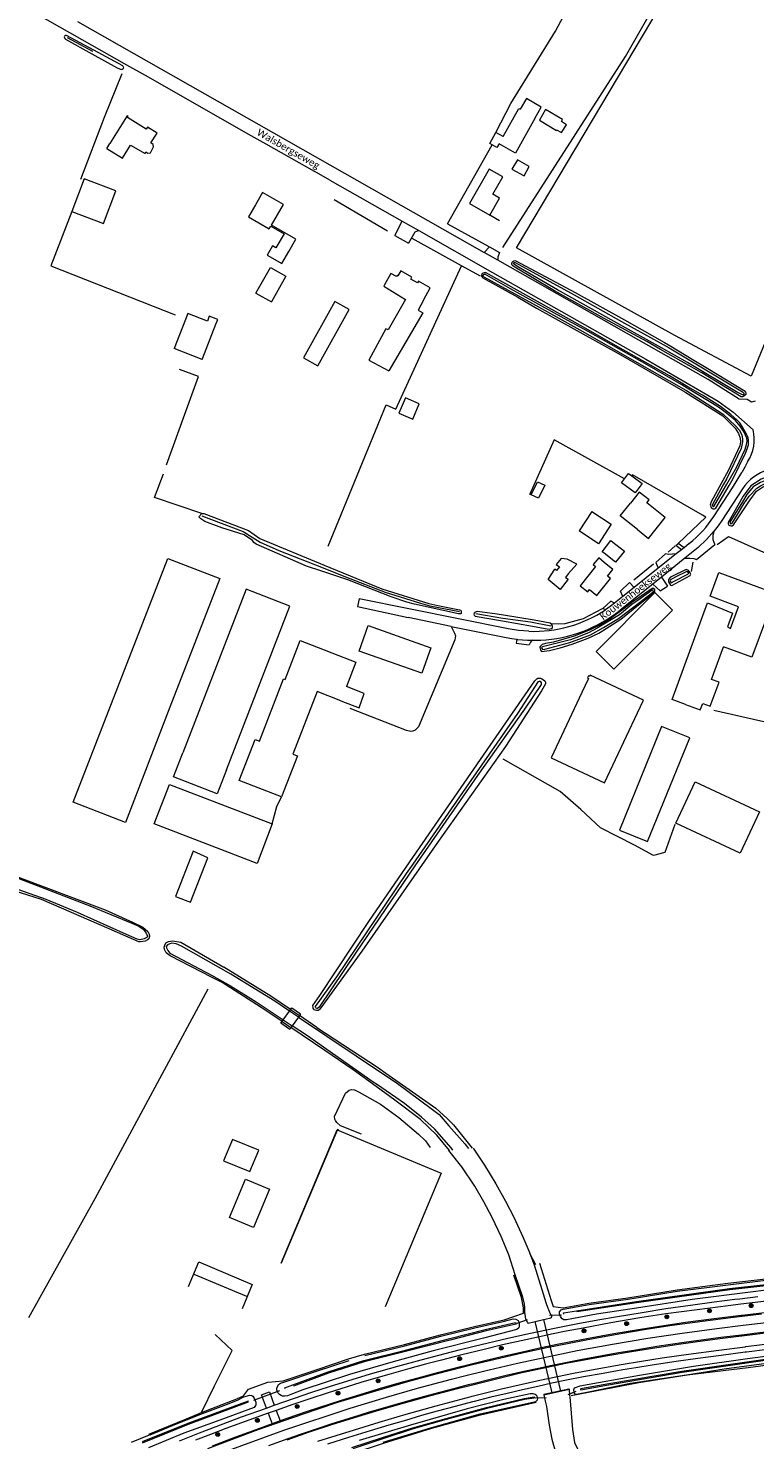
# Model space of a CAD drawing. Extents: x 177628 to 188968, y 384226 to 390673.
# Tile 254 of 256: x 183263 to 183520, y 386981 to 387482. Entities that reach past the tile are written whole.
import ezdxf

# ---------------------------------------------------------------- set-up
doc = ezdxf.new("R2010")
doc.units = 0
for name, color, linetype, lineweight in [('2901', 253, 'Continuous', 13), ('B-AF-HAAG-GD', 253, 'HAAG', 13), ('B-AF-MUUR-GD', 14, 'Continuous', 13), ('B-AF-RAST-GD', 253, 'HEKWERK', 13), ('B-BP-BOOM-GD', 253, 'Continuous', 13), ('B-GB-BOUW-GD', 14, 'Continuous', 13), ('B-GB-NOKL-GD', 14, 'Continuous', 13), ('B-MK-STRP-GD', 253, 'Continuous', 13), ('B-TR-SLOO-GD', 253, 'Continuous', 13), ('B-VH-FPAD-GD', 8, 'Continuous', 13), ('B-VH-HFDR-GD', 8, 'Continuous', 13), ('B-VH-OVRG-GD', 8, 'Continuous', 13), ('B-WT-DUIKER-GD', 253, 'Continuous', 13), ('B-WT-HDUIK-GD', 253, 'Continuous', 13), ('B01_D', 14, 'Continuous', 9), ('B01_F', 14, 'Continuous', 9), ('B01_T', 14, 'Continuous', 9), ('B02_F', 14, 'Continuous', 9), ('B02_T', 14, 'Continuous', 9), ('B03_F', 14, 'Continuous', 9), ('B04_F', 14, 'Continuous', 9), ('B11_F', 14, 'Continuous', 9), ('B11_S', 14, 'Continuous', 9), ('B14_F', 14, 'Continuous', 9), ('T01_F', 253, 'Continuous', 9), ('T02_F', 253, 'RASTER', 9), ('T03_F', 253, 'Continuous', 9), ('T04_F', 253, 'HAAG', 9), ('T04_T', 253, 'HAAG', 9), ('T05_F', 253, 'Continuous', 9), ('T07_F', 253, 'Continuous', 9), ('T09_F', 253, 'Continuous', 9), ('T09_T', 253, 'Continuous', 9), ('T10_F', 253, 'Continuous', 9), ('T22_D', 253, 'Continuous', 9), ('T22_F', 253, 'Continuous', 9), ('V00_F', 8, 'Continuous', 9), ('V00_T', 8, 'Continuous', 9), ('W01_F', 253, 'Continuous', 9), ('Z06', 7, 'Continuous', 9)]:
    doc.layers.add(name, color=color, linetype=linetype, lineweight=lineweight)
doc.styles.add('Legend', font='calibri.ttf')
doc.linetypes.add('HAAG', pattern='A,4,-1,[5,TOPOCAD.SHX,S=0.35,R=0,X=-0.35,Y=-0.35],-1', length=6)
doc.linetypes.add('HEKWERK', pattern='A,7,-1.5,[1,ProvNB.shx,S=0.75,R=0,X=0,Y=0],-1.5', length=10)
doc.linetypes.add('RASTER', pattern='A,4,-1,[4,TOPOCAD.SHX,S=0.5,R=0,X=-0.5,Y=0],-1', length=6)

# ---------------------------------------------------------------- blocks, each defined once
blk = doc.blocks.new('2901_2901', base_point=(177628.113717, 385871.174588))
at = {"layer": '2901'}
for radius in [0.675, 0.45, 0.225]:
    blk.add_circle((177628.113717, 385871.174588), radius, dxfattribs=at)

msp = doc.modelspace()

# ---------------------------------------------------------------- linework, layer by layer
at = {"layer": 'B-AF-HAAG-GD', "flags": 128}
msp.add_lwpolyline([(183328.513, 387000.284), (183334.825, 387012.869)], dxfattribs=at)
at = {"layer": 'B-AF-MUUR-GD', "flags": 128}
for points in [[(183439.748, 387022.401), (183439.725, 387022.498), (183447.756, 387024.362), (183447.778, 387024.265)], [(183447.778, 387024.265), (183439.748, 387022.401)], [(183445.251, 386997.342), (183445.292, 386997.147), (183454.252, 386999.061), (183454.211, 386999.257)], [(183445.251, 386997.342), (183454.211, 386999.257)]]:
    msp.add_lwpolyline(points, dxfattribs=at)
at = {"layer": 'B-AF-RAST-GD', "flags": 128}
for points in [[(183443.768, 387043.767), (183447.868, 387030.535), (183448.626, 387028.471), (183452.117, 387027.99), (183461.297, 387029.602), (183475.123, 387031.502), (183492.541, 387034.376), (183510.54, 387036.652), (183523.944, 387038.234), (183527.571, 387038.662), (183544.416, 387040.571), (183562.846, 387043.032), (183577.756, 387044.752), (183590.278, 387046.252), (183603.011, 387047.795), (183612.343, 387049.068), (183624.981, 387050.77), (183638.185, 387052.713), (183659.897, 387055.89)], [(183323.953, 386990.774), (183336.522, 386995.704), (183338.787, 386996.789), (183340.625, 386999.064), (183347.427, 387001.536), (183352.912, 387002.089), (183364.943, 387006.087), (183376.099, 387009.801), (183381.731, 387011.467), (183395.937, 387014.963), (183408.657, 387018.421), (183420.779, 387021.318), (183431.202, 387023.704), (183438.102, 387026.022), (183438.031, 387027.974), (183437.331, 387031.575), (183434.69, 387039.533)], [(183695.233, 387026.323), (183655.681, 387021.928), (183627.779, 387018.891), (183603.295, 387016.604), (183545.734, 387010.403), (183517.687, 387006.7), (183496.152, 387004.048), (183478.946, 387001.344), (183455.023, 386996.684)], [(183334.825, 387012.869), (183328.76, 387018.459)], [(183305.279, 386983.116), (183318.583, 386988.61), (183323.953, 386990.774), (183328.513, 387000.284)], [(183374.687, 386975.337), (183376.63, 386976.051), (183388.463, 386979.977), (183405.625, 386985.267), (183422.795, 386990.032), (183442.527, 386994.471)]]:
    msp.add_lwpolyline(points, dxfattribs=at)
at = {"layer": 'B-GB-BOUW-GD', "flags": 128}
for points in [[(183352.189, 387043.796), (183372.04, 387091.086), (183408.937, 387075.675), (183389.067, 387028.34)], [(183319.351, 387035.483), (183322.963, 387044.249), (183341.961, 387036.275), (183338.332, 387027.553)]]:
    msp.add_lwpolyline(points, dxfattribs=at)
at = {"layer": 'B-GB-NOKL-GD', "flags": 128}
msp.add_lwpolyline([(183340.043, 387031.978), (183321.348, 387039.794)], dxfattribs=at)
at = {"layer": 'B-MK-STRP-GD', "flags": 128}
for points in [[(183330.799, 386976.382), (183353.08, 386984.592), (183376.646, 386992.388), (183389.509, 386996.301), (183400.475, 386999.396), (183412.536, 387002.602), (183417.655, 387003.891), (183423.935, 387005.472), (183436.01, 387008.319), (183457.162, 387012.758), (183469.674, 387015.052), (183482.115, 387017.151), (183494.298, 387018.992), (183506.633, 387020.643), (183515.995, 387021.803), (183518.125, 387022.067), (183540.111, 387024.62), (183553.545, 387026.142), (183566.451, 387027.596), (183590.557, 387030.322)], [(183326.199, 386978.055), (183335.9, 386981.77), (183344.008, 386984.75), (183350.564, 386987.096), (183356.307, 386989.101), (183364.988, 386992.049), (183372.287, 386994.458), (183379.028, 386996.533), (183385.795, 386998.56), (183397.098, 387001.783), (183407.573, 387004.617), (183416.865, 387007), (183419.583, 387007.697), (183428.028, 387009.774), (183437.649, 387012.025), (183446.393, 387013.895), (183454.829, 387015.587), (183463.365, 387017.193), (183472.62, 387018.851), (183481.601, 387020.353), (183490.831, 387021.755), (183501.579, 387023.261), (183512.476, 387024.622), (183515.599, 387024.998), (183522.506, 387025.832)], [(183533.957, 387020.462), (183519.826, 387018.847), (183516.413, 387018.426), (183508.03, 387017.391), (183495.017, 387015.634), (183485.33, 387014.196), (183477.885, 387012.974), (183471.799, 387011.948), (183465.971, 387010.937), (183458.927, 387009.621), (183452.352, 387008.36), (183447.717, 387007.417), (183443.426, 387006.488), (183438.253, 387005.349), (183432, 387003.907), (183426.774, 387002.64), (183420.254, 387001.029), (183418.496, 387000.581), (183413.273, 386999.251), (183406.072, 386997.341), (183398.63, 386995.326), (183391.677, 386993.325), (183383.067, 386990.777), (183377.434, 386989.045), (183370.132, 386986.75), (183364.561, 386984.957), (183358.924, 386983.035), (183354.606, 386981.54), (183347.699, 386979.062)]]:
    msp.add_lwpolyline(points, dxfattribs=at)
at = {"layer": 'B-TR-SLOO-GD', "flags": 128}
for points in [[(183420.207, 387084.563), (183424.279, 387078.572), (183428.234, 387071.97), (183431.737, 387065.802), (183434.68, 387060.077), (183437.91, 387053.13), (183439.935, 387048.197), (183441.858, 387043.175), (183444.573, 387034.396), (183445.991, 387029.846), (183446.749, 387027.781)], [(183438.668, 387025.641), (183438.601, 387026.041), (183438.531, 387027.992), (183438.494, 387029.288), (183437.806, 387031.732), (183435.164, 387039.69), (183432.919, 387046.785), (183430.166, 387053.269), (183427.018, 387059.955), (183424.075, 387065.557), (183420.893, 387071.124), (183416.203, 387077.9), (183411.672, 387083.751)], [(183452.405, 387025.675), (183452.268, 387026.147), (183456.838, 387026.907), (183478.153, 387030.207), (183511.17, 387034.746), (183524.025, 387036.207), (183540.323, 387038.059), (183566.081, 387040.969), (183605.017, 387045.743), (183604.961, 387045.332), (183566.097, 387040.582), (183540.298, 387037.675), (183524.041, 387035.793), (183511.179, 387034.304), (183478.134, 387029.705), (183456.946, 387026.542)], [(183524.102, 387034.258), (183518.565, 387033.54), (183497.827, 387030.842), (183478.102, 387027.775), (183463.945, 387025.643), (183453.298, 387023.681), (183452.438, 387023.689), (183452.115, 387023.815), (183451.671, 387024.18), (183451.244, 387024.833), (183450.894, 387025.831), (183450.864, 387026.498), (183451.466, 387027.243), (183452.203, 387027.498), (183461.374, 387029.108), (183475.198, 387031.008), (183492.613, 387033.881), (183510.601, 387036.156), (183523.964, 387037.733)], [(183712.871, 387029.847), (183683.649, 387026.854), (183666.375, 387025.22), (183632.605, 387021.764), (183605.704, 387019.275), (183530.364, 387010.514), (183494.179, 387005.342), (183468.317, 387000.971), (183458.351, 386999.165), (183458.448, 386998.89), (183468.23, 387000.655), (183494.276, 387005.075), (183530.259, 387010.317), (183542.309, 387011.603), (183605.641, 387019.046), (183632.716, 387021.4), (183666.327, 387024.83), (183683.683, 387026.405), (183710.828, 387029.375), (183723.187, 387030.589), (183747.668, 387032.975), (183747.668, 387033.251), (183723.049, 387031.004)], [(183381.862, 387010.984), (183396.062, 387014.479), (183408.78, 387017.937), (183420.893, 387020.831), (183431.321, 387023.218), (183434.433, 387024.026), (183435.429, 387023.881), (183436.157, 387023.466), (183436.523, 387022.684), (183436.571, 387021.33), (183436.377, 387020.904), (183435.681, 387020.291), (183423.91, 387017.223), (183406.073, 387012.733), (183391.93, 387008.829), (183376.38, 387004.278), (183359.886, 386998.823), (183355.629, 386997.203), (183354.379, 386996.781), (183353.46, 386996.594), (183352.703, 386996.669), (183352.247, 386996.805), (183351.65, 386997.19), (183351.176, 386997.666), (183350.858, 386998.139), (183350.614, 386998.849), (183350.613, 386999.495), (183351.286, 387000.719), (183351.984, 387001.209), (183353.078, 387001.618), (183365.1, 387005.613), (183376.249, 387009.324)], [(183439.725, 387022.498), (183439.472, 387022.836), (183438.944, 387023.981), (183438.668, 387025.641)], [(183446.749, 387027.781), (183446.946, 387027.306), (183447.306, 387026.432), (183447.829, 387025.469), (183447.962, 387025.077), (183447.967, 387024.798), (183447.756, 387024.362)], [(183353.589, 386999.258), (183353.516, 386999.607), (183356.282, 387000.632), (183368.838, 387005.247), (183381.45, 387009.242), (183396.27, 387012.908), (183411.996, 387017.017), (183424.542, 387020.285), (183435.268, 387022.702), (183435.51, 387022.18), (183424.807, 387019.755), (183412.129, 387016.531), (183396.27, 387012.467), (183381.654, 387008.808), (183368.916, 387004.79), (183356.516, 387000.205)], [(183581.505, 387017.832), (183573.859, 387016.78), (183554.212, 387014.61), (183533.795, 387011.994), (183517.436, 387009.868), (183498.376, 387007.126), (183479.174, 387003.974), (183458.016, 387000.158), (183456.049, 386999.41), (183455.792, 386998.818), (183455.874, 386998.046), (183456.102, 386997.674), (183456.45, 386997.409), (183456.929, 386997.373), (183461.083, 386998.212), (183476.003, 387001.237), (183495.85, 387004.223), (183509.207, 387006.252), (183524.23, 387008.287), (183545.058, 387010.851), (183567.542, 387013.351), (183580.772, 387014.744)], [(183454.252, 386999.061), (183454.441, 386996.866), (183454.478, 386996.423)], [(183303.009, 386980.036), (183319.314, 386986.678), (183340.609, 386994.582), (183340.468, 386994.879), (183319.14, 386986.944), (183302.921, 386980.403)], [(183341.028, 386997.002), (183341.813, 386996.883), (183342.203, 386996.597), (183342.751, 386995.727), (183343.218, 386994.432), (183343.242, 386994.05), (183343.152, 386993.451), (183343.058, 386993.271), (183342.624, 386992.656), (183330.477, 386988.151), (183317.74, 386983.471), (183305.176, 386978.337)], [(183305.763, 386982.923), (183315.126, 386986.749), (183324.251, 386990.453), (183332.776, 386993.701), (183336.721, 386995.245), (183339.003, 386996.338), (183341.028, 386997.002)], [(183377.281, 386978.47), (183388.142, 386981.955), (183398.915, 386985.34), (183410.651, 386988.734), (183424.96, 386992.616), (183438.313, 386995.833), (183441.812, 386996.387), (183441.889, 386995.874), (183438.458, 386995.387), (183425.038, 386992.238), (183410.64, 386988.367), (183398.973, 386985.069), (183388.218, 386981.532), (183377.544, 386977.98)], [(183388.375, 386980.264), (183405.537, 386985.553), (183422.729, 386990.324), (183442.461, 386994.764), (183443.053, 386995.325), (183443.153, 386995.743), (183443.045, 386996.283), (183442.792, 386996.712), (183442.189, 386997.21), (183441.479, 386997.439), (183440.488, 386997.498), (183431.085, 386995.428), (183418.12, 386992.163), (183397.998, 386986.352), (183379.83, 386980.876)], [(183445.292, 386997.147), (183445.684, 386995.425), (183445.812, 386994.865)], [(183445.812, 386994.865), (183446.252, 386992.93), (183447.167, 386986.315), (183448.115, 386981.375), (183450.013, 386974.576)], [(183454.478, 386996.423), (183455.474, 386984.804), (183456.154, 386980.181), (183458.051, 386976.308), (183461.206, 386972.225), (183465.329, 386967.673), (183471.888, 386962.997), (183475.583, 386959.613), (183477.686, 386957.673), (183479.422, 386955.064), (183480.399, 386952.351), (183481.534, 386948.195), (183481.339, 386946.999), (183481.096, 386946.289), (183480.014, 386944.341), (183475.509, 386937.592)], [(183305.763, 386982.923), (183305.398, 386982.773), (183299.009, 386980.153)]]:
    msp.add_lwpolyline(points, dxfattribs=at)
at = {"layer": 'B-VH-FPAD-GD', "flags": 128}
for points in [[(183316.116, 386980.793), (183319.052, 386981.962), (183323.298, 386983.652), (183331.626, 386986.845), (183338.149, 386989.258), (183346.942, 386992.388), (183349.741, 386993.393), (183356.915, 386995.882), (183363.109, 386998.017), (183369.374, 387000.035), (183375.81, 387002.035), (183383.872, 387004.483), (183393.486, 387007.219), (183401.783, 387009.542), (183410.337, 387011.807), (183415.326, 387013.053), (183420.632, 387014.378), (183432.579, 387017.184), (183440.597, 387018.974), (183449.033, 387020.776), (183457.292, 387022.425), (183464.449, 387023.716), (183471.428, 387024.919), (183479.451, 387026.222), (183488.549, 387027.688), (183498.115, 387029.029), (183505.701, 387030.02), (183513.055, 387030.965), (183514.833, 387031.179), (183521.175, 387031.941)], [(183524.2, 387030.326), (183515.078, 387029.202), (183510.61, 387028.652), (183499.628, 387027.267), (183488.514, 387025.833), (183479.312, 387024.359), (183469.05, 387022.596), (183459.285, 387020.78), (183453.175, 387019.642), (183448.609, 387018.709), (183443.708, 387017.65), (183438.946, 387016.628), (183433.934, 387015.496), (183430.646, 387014.783), (183424.106, 387013.213), (183416.228, 387011.302), (183415.8, 387011.191), (183409.018, 387009.427), (183403.375, 387007.94), (183397.773, 387006.4), (183390.325, 387004.266), (183385.698, 387002.979), (183380.463, 387001.417), (183375.561, 386999.942), (183368.791, 386997.789), (183362.309, 386995.716), (183356.372, 386993.641), (183350.397, 386991.567), (183347.588, 386990.59), (183338.183, 386987.169), (183332.605, 386985.158), (183327.194, 386983.057), (183321.795, 386980.965)], [(183365.157, 386980.647), (183378.141, 386984.722), (183386.932, 386987.396), (183396.505, 386990.266), (183407.106, 386993.229), (183419.531, 386996.512), (183419.885, 386996.605), (183430.32, 386999.208), (183443.917, 387002.34), (183455.771, 387004.768), (183462.235, 387005.975), (183472.667, 387007.846), (183479.96, 387009.052), (183487.25, 387010.214), (183496.607, 387011.567), (183507.301, 387012.976), (183516.655, 387014.165), (183516.937, 387014.199), (183528.497, 387015.599), (183537.657, 387016.638), (183545.279, 387017.476), (183565.316, 387019.777), (183581.335, 387021.562)], [(183524.54, 387013.111), (183517.18, 387012.238), (183516.613, 387012.171), (183508.11, 387011.09), (183499.835, 387009.997), (183492.246, 387008.926), (183483.654, 387007.632), (183477.953, 387006.723), (183473.279, 387005.94), (183466.353, 387004.692), (183459.41, 387003.44), (183453.379, 387002.265), (183448.135, 387001.169), (183443.206, 387000.09), (183437.713, 386998.874), (183432.267, 386997.613), (183426.536, 386996.209), (183420.613, 386994.715), (183420.026, 386994.563), (183413.884, 386992.978), (183407.467, 386991.243), (183401.957, 386989.712), (183396.241, 386988.038), (183390.36, 386986.313), (183383.731, 386984.351), (183376.044, 386981.912), (183368.604, 386979.563)]]:
    msp.add_lwpolyline(points, dxfattribs=at)
at = {"layer": 'B-VH-HFDR-GD', "flags": 128}
for points in [[(183526.479, 387026.542), (183515.568, 387025.247), (183515.251, 387025.209), (183505.686, 387024.075), (183495.506, 387022.721), (183483.176, 387020.879), (183470.154, 387018.682), (183461.082, 387017.051), (183451.207, 387015.178), (183443.763, 387013.607), (183437.678, 387012.28), (183430.798, 387010.672), (183423.875, 387009.042), (183416.789, 387007.296), (183416.227, 387007.158), (183407.977, 387005.018), (183400.682, 387003.049), (183393.944, 387001.169), (183386.891, 386999.167), (183380.104, 386997.126), (183373.5, 386995.108), (183369.386, 386993.789), (183361.063, 386991.055), (183354.546, 386988.816), (183351.881, 386987.87), (183348.947, 386986.829), (183342.278, 386984.359), (183336.049, 386982.09), (183327.723, 386978.918)], [(183354.31, 386981.152), (183361.935, 386983.792), (183370.514, 386986.63), (183379.392, 386989.405), (183387.218, 386991.781), (183395.861, 386994.279), (183405.208, 386996.856), (183414.722, 386999.381), (183418.558, 387000.337), (183425.686, 387002.113), (183437.085, 387004.846), (183446.506, 387006.919), (183453.142, 387008.277), (183460.913, 387009.795), (183468.02, 387011.049), (183476.394, 387012.493), (183485.333, 387013.929), (183493.852, 387015.221), (183502.408, 387016.384), (183509.548, 387017.292), (183516.448, 387018.144), (183517.369, 387018.258), (183524.87, 387019.147)]]:
    msp.add_lwpolyline(points, dxfattribs=at)
at = {"layer": 'B-VH-OVRG-GD', "flags": 128}
for points in [[(183346.942, 386992.388), (183345.252, 386997.094), (183348.102, 386998.117), (183349.741, 386993.393)], [(183347.588, 386990.59), (183348.947, 386986.829)], [(183350.397, 386991.567), (183351.881, 386987.87)]]:
    msp.add_lwpolyline(points, dxfattribs=at)
at = {"layer": 'B-WT-DUIKER-GD', "flags": 128}
msp.add_lwpolyline([(183448.304, 386997.79), (183442.209, 387023.075), (183445.131, 387023.753), (183451.238, 386998.417)], dxfattribs=at)
at = {"layer": 'B-WT-HDUIK-GD', "flags": 128}
for points in [[(183435.878, 387022.49), (183439.538, 387023.827)], [(183447.314, 387025.34), (183451.607, 387025.446)], [(183351.55, 386998.483), (183342.357, 386995.074)], [(183442.216, 386996.041), (183446.172, 386996.101)], [(183456.66, 386998.258), (183453.843, 386997.12)]]:
    msp.add_lwpolyline(points, dxfattribs=at)
at = {"layer": 'B01_D', "linetype": 'Continuous'}
for points in [[(183504.738, 387250.819), (183508.957, 387262.349)], [(183495.472, 387241.907), (183500.768, 387239.971)]]:
    msp.add_lwpolyline(points, dxfattribs=at)
at = {"layer": 'B01_F', "linetype": 'Continuous'}
for points in [[(183427.012, 387440.368), (183426.182, 387440.853), (183428.335, 387444.813)], [(183290.398, 387439.117), (183291.514, 387440.914)], [(183429.424, 387440.728), (183428.673, 387439.398), (183427.012, 387440.368)], [(183402.588, 387385.318), (183400.741, 387381.797), (183402.348, 387380.844), (183390.295, 387360.223)]]:
    msp.add_lwpolyline(points, dxfattribs=at)
at = {"layer": 'B01_T', "linetype": 'Continuous'}
for points in [[(183306.044, 387441.091), (183308.186, 387444.538), (183304.788, 387446.652), (183304.365, 387445.972), (183297.703, 387450.116), (183297.947, 387450.508), (183297.607, 387450.719), (183294.981, 387446.493)], [(183442.261, 387450.004), (183435.247, 387437.469), (183429.424, 387440.728)], [(183430.893, 387443.353), (183436.439, 387453.263), (183436.86, 387453.027)], [(183294.981, 387446.493), (183291.514, 387440.914)], [(183298.729, 387440.244), (183303.927, 387437.301), (183304.248, 387437.892)], [(183426.121, 387415.457), (183429.59, 387421.515), (183427.199, 387422.884), (183430.712, 387429.018), (183425.94, 387431.752), (183418.958, 387419.559), (183426.121, 387415.457)], [(183354.867, 387402.557), (183357.37, 387406.886), (183348.735, 387411.878), (183352.971, 387419.206), (183345.594, 387423.471), (183343.091, 387419.142)], [(183343.091, 387419.142), (183340.589, 387414.814), (183347.952, 387410.554), (183348.53, 387411.555), (183353.214, 387408.849), (183350.311, 387403.828), (183349.09, 387404.533), (183347.189, 387401.244), (183352.375, 387398.246), (183354.867, 387402.557)], [(183402.588, 387385.318), (183405.029, 387389.671), (183400.852, 387392.013), (183400.505, 387391.392), (183398.149, 387392.713), (183398.562, 387393.446), (183394.582, 387395.678), (183393.589, 387393.905), (183393.306, 387394.064), (183393.079, 387393.666), (183391.108, 387394.771), (183388.819, 387390.689)], [(183478.487, 387303.918), (183482.386, 387300.816), (183488.291, 387308.24), (183481.779, 387313.419), (183482.589, 387314.437), (183479.106, 387317.207), (183475.994, 387313.294)], [(183478.487, 387303.918), (183472.389, 387308.866), (183475.994, 387313.294)], [(183458.154, 387284.022), (183460.867, 387281.841), (183461.511, 387282.642), (183464.121, 387280.545), (183468.975, 387286.586), (183467.905, 387287.445), (183469.78, 387289.778), (183466.663, 387292.282)], [(183463.637, 387290.835), (183458.154, 387284.022)], [(183504.235, 387280.372), (183507.293, 387288.728), (183534.321, 387278.835), (183532.6, 387274.131)], [(183495.472, 387241.907), (183490.784, 387243.621), (183503.347, 387277.948)], [(183383.006, 387269.873), (183405.273, 387262.001), (183402.09, 387252.997), (183379.822, 387260.87), (183383.006, 387269.873)], [(183342.391, 387056.467), (183333.872, 387060.015), (183339.536, 387073.613), (183348.055, 387070.065), (183342.391, 387056.467)]]:
    msp.add_lwpolyline(points, dxfattribs=at)
at = {"layer": 'B02_F', "linetype": 'Continuous'}
for points in [[(183343.26, 387387.731), (183348.405, 387396.874), (183353.864, 387393.802), (183348.719, 387384.659)], [(183462.317, 387310.35), (183469.202, 387305.81), (183464.658, 387298.918), (183457.773, 387303.458)], [(183456.954, 387291.673), (183453.87, 387288.203), (183453.034, 387286.93), (183453.961, 387286.317), (183451.112, 387282.73), (183446.791, 387286.21), (183449.181, 387289.942)], [(183353.562, 387250.808), (183358.936, 387264.573), (183378.686, 387256.862), (183375.32, 387248.241)]]:
    msp.add_lwpolyline(points, dxfattribs=at)
at = {"layer": 'B02_T', "linetype": 'Continuous'}
for points in [[(183289.193, 387412.509), (183293.575, 387424.115), (183282.316, 387428.322), (183277.955, 387416.753)], [(183326.042, 387377.901), (183319.115, 387380.588), (183314.289, 387368.149)], [(183329.069, 387376.727), (183329.746, 387378.432), (183326.708, 387379.587), (183326.042, 387377.901)], [(183324.243, 387364.287), (183329.069, 387376.727)], [(183466.686, 387295.52), (183465.983, 387296.072), (183469.093, 387300.046), (183469.787, 387299.5)], [(183469.787, 387299.5), (183473.842, 387296.314), (183470.724, 387292.346), (183466.686, 387295.52)], [(183332.805, 387218.696), (183355.252, 387276.808), (183339.793, 387282.858), (183317.278, 387224.735)], [(183478.461, 387238.929), (183480.597, 387243.465), (183461.759, 387252.336), (183461.544, 387251.879), (183461.127, 387252.075), (183460.777, 387251.332), (183461.156, 387251.154), (183458.817, 387246.188)], [(183458.817, 387246.188), (183447.914, 387223.041), (183466.794, 387214.152), (183478.461, 387238.929)], [(183307.203, 387199.557), (183312.57, 387213.546), (183349.007, 387199.567)], [(183349.007, 387199.567), (183343.64, 387185.578), (183307.203, 387199.557)], [(183372.648, 387090.974), (183372.184, 387091.169), (183352.224, 387043.791)], [(183341.09, 387076.241), (183344.238, 387083.809), (183334.919, 387087.685), (183331.771, 387080.118), (183341.09, 387076.241)]]:
    msp.add_lwpolyline(points, dxfattribs=at)
at = {"layer": 'B03_F', "linetype": 'Continuous'}
for points in [[(183497.022, 387230.073), (183487.036, 387234.137), (183472.084, 387197.394), (183482.071, 387193.33), (183497.022, 387230.073)], [(183326.211, 387187.552), (183321.014, 387189.844), (183314.69, 387173.825), (183320.104, 387171.761), (183326.211, 387187.552)], [(183380.704, 387089.482), (183373.233, 387092.537), (183371.891, 387093.715), (183371.434, 387094.356), (183371.169, 387094.859), (183371.133, 387095.842), (183374.993, 387104.128), (183376.29, 387105.092), (183377.079, 387105.346), (183378.145, 387105.225), (183379.875, 387104.451), (183387.409, 387100.116), (183393.918, 387095.441), (183400.898, 387089.49), (183403.342, 387087.208), (183404.978, 387084.861)]]:
    msp.add_lwpolyline(points, dxfattribs=at)
at = {"layer": 'B04_F', "linetype": 'Continuous'}
for points in [[(183355.488, 387133.726), (183355.951, 387134.384), (183359.079, 387132.186), (183358.641, 387131.562)], [(183355.66, 387127.321), (183355.228, 387126.706), (183352.099, 387128.904), (183352.489, 387129.458)], [(183352.489, 387129.458), (183352.939, 387130.099)], [(183352.939, 387130.099), (183355.101, 387133.174)], [(183355.101, 387133.174), (183355.488, 387133.726)], [(183358.279, 387131.047), (183356.125, 387127.982)], [(183358.641, 387131.562), (183358.279, 387131.047)], [(183356.125, 387127.982), (183355.66, 387127.321)]]:
    msp.add_lwpolyline(points, dxfattribs=at)
at = {"layer": 'B11_F', "linetype": 'Continuous'}
for points in [[(183444.407, 387453.736), (183439.129, 387456.793), (183436.86, 387453.027)], [(183442.261, 387450.004), (183444.407, 387453.736)], [(183304.248, 387437.892), (183304.914, 387437.443), (183305.819, 387437.508), (183306.981, 387439.624), (183306.855, 387440.558), (183306.044, 387441.091)], [(183504.289, 387241.328), (183507.395, 387249.85), (183504.738, 387250.819)], [(183500.768, 387239.971), (183501.688, 387242.294), (183504.289, 387241.328)]]:
    msp.add_lwpolyline(points, dxfattribs=at)
at = {"layer": 'B11_S', "linetype": 'Continuous'}
for points in [[(183430.893, 387443.353), (183428.335, 387444.813)], [(183290.398, 387439.117), (183295.903, 387435.696), (183298.729, 387440.244)], [(183388.819, 387390.689), (183388.587, 387390.241), (183396.303, 387385.551), (183390.064, 387374.803), (183389.34, 387375.123), (183383.228, 387364.069), (183390.295, 387360.223)], [(183466.663, 387292.282), (183464.802, 387293.903), (183462.762, 387291.542), (183463.637, 387290.835)], [(183503.347, 387277.948), (183512.158, 387274.341), (183510.357, 387269.49), (183511.439, 387268.908), (183514.255, 387276.531), (183504.235, 387280.372)], [(183524.635, 387273.603), (183519.044, 387258.693), (183508.957, 387262.349)]]:
    msp.add_lwpolyline(points, dxfattribs=at)
at = {"layer": 'B14_F', "linetype": 'Continuous'}
for points in [[(183443.797, 387449.073), (183449.753, 387445.461), (183449.839, 387445.724), (183451.561, 387444.731), (183453.336, 387447.534), (183451.526, 387448.702), (183451.922, 387449.382), (183445.899, 387452.871)], [(183445.899, 387452.871), (183443.797, 387449.073)], [(183435.926, 387435.053), (183433.994, 387431.746), (183438.331, 387429.403), (183440.153, 387432.737), (183435.926, 387435.053)], [(183277.955, 387416.753), (183289.193, 387412.509)], [(183343.26, 387387.731), (183348.719, 387384.659)], [(183360.086, 387364.827), (183365.15, 387361.99), (183376.334, 387381.957), (183371.27, 387384.794), (183360.086, 387364.827)], [(183324.243, 387364.287), (183314.289, 387368.149)], [(183393.934, 387345.173), (183398.816, 387343.1), (183401.125, 387348.532), (183396.243, 387350.605), (183393.934, 387345.173)], [(183443.026, 387320.916), (183445.611, 387319.691), (183443.42, 387315.067), (183440.835, 387316.292), (183443.026, 387320.916)], [(183476.515, 387322.952), (183480.129, 387320.281), (183477.682, 387316.951), (183472.836, 387320.533)], [(183472.836, 387320.533), (183473.839, 387321.898)], [(183473.839, 387321.898), (183475.283, 387323.863), (183476.515, 387322.952)], [(183462.317, 387310.35), (183457.773, 387303.458)], [(183294.347, 387248.068), (183311.971, 387293.692), (183330.389, 387286.578), (183312.764, 387240.954)], [(183456.954, 387291.673), (183453.561, 387293.474), (183451.493, 387293.716), (183449.688, 387291.514), (183450.801, 387290.776), (183449.73, 387289.48), (183449.181, 387289.942)], [(183484.639, 387281.569), (183490.879, 387275.367), (183470.111, 387254.468), (183463.871, 387260.67), (183484.639, 387281.569)], [(183352.317, 387209.113), (183337.282, 387214.983), (183342.967, 387229.542), (183344.456, 387228.96), (183353.062, 387251.003), (183353.562, 387250.808)], [(183312.764, 387240.954), (183297.039, 387200.077), (183278.477, 387207.324), (183294.347, 387248.068)], [(183373.377, 387243.263), (183364.941, 387246.556), (183356.266, 387224.335), (183357.996, 387223.659), (183352.317, 387209.113)], [(183373.377, 387243.263), (183379.824, 387240.707), (183381.573, 387245.801), (183375.32, 387248.241)], [(183332.805, 387218.696), (183329.496, 387210.187), (183313.98, 387216.222), (183317.278, 387224.735)], [(183514.914, 387189.185), (183492.11, 387199.773), (183498.953, 387214.489), (183521.757, 387203.901), (183514.914, 387189.185)]]:
    msp.add_lwpolyline(points, dxfattribs=at)
at = {"layer": 'T01_F', "linetype": 'Continuous'}
msp.add_lwpolyline([(183411.139, 387412.353), (183425.835, 387404.308)], dxfattribs=at)
at = {"layer": 'T02_F', "linetype": 'RASTER'}
for points in [[(183491.733, 387199.389), (183488.246, 387189.468), (183484.204, 387188.313), (183477.495, 387192.063), (183465.413, 387198.126), (183458.364, 387204.701), (183451.029, 387211.087), (183430.894, 387222.526)], [(183262.74, 387024.494), (183286.237, 387066.665), (183326.306, 387141.019)]]:
    msp.add_lwpolyline(points, dxfattribs=at)
at = {"layer": 'T03_F', "linetype": 'Continuous'}
for points in [[(183449.457, 387480.657), (183481.62, 387540.98), (183505.143, 387528.355)], [(183430.786, 387403.962), (183474.257, 387471.757), (183505.608, 387526.713)], [(183277.955, 387416.753), (183270.586, 387397.431), (183314.572, 387380.121)], [(183416.105, 387397.496), (183398.592, 387407.109)], [(183368.819, 387298.065), (183389.431, 387348.166), (183392.789, 387346.698), (183416.105, 387397.496)], [(183422.839, 387393.801), (183416.105, 387397.496)], [(183320.483, 387351.744), (183322.861, 387358.237), (183316.121, 387360.688)], [(183349.007, 387199.567), (183350.682, 387205.701), (183352.317, 387209.113)]]:
    msp.add_lwpolyline(points, dxfattribs=at)
at = {"layer": 'T04_F', "linetype": 'HAAG'}
for points in [[(183433.55, 387455.091), (183449.457, 387480.657)], [(183295.714, 387465.556), (183289.424, 387450.077)], [(183428.335, 387444.813), (183433.55, 387455.091)], [(183411.139, 387412.353), (183427.012, 387440.368)], [(183389.932, 387409.796), (183371.034, 387420.829)], [(183311.489, 387326.851), (183320.483, 387351.744)], [(183473.839, 387321.898), (183448.962, 387335.772), (183440.211, 387316.249)], [(183324.081, 387309.584), (183307.279, 387315.323), (183310.482, 387323.749)], [(183501.591, 387309.075), (183476.738, 387323.311), (183476.515, 387322.952)], [(183492.886, 387299.053), (183502.747, 387308.355), (183501.591, 387309.075)], [(183506.78, 387298.633), (183510.786, 387301.462), (183541.894, 387287.546)], [(183489.322, 387295.888), (183491.825, 387298.168)], [(183477.224, 387286.123), (183484.186, 387291.805)], [(183497.601, 387289.022), (183498.216, 387292.388)], [(183465.962, 387275.785), (183459.283, 387272.292), (183452.775, 387270.504), (183447.993, 387270.42)], [(183412.416, 387269.624), (183413.672, 387267.197), (183413.994, 387266.233), (183413.713, 387264.792), (183400.843, 387233.98), (183399.672, 387232.8), (183398.871, 387232.452), (183398.156, 387232.374), (183396.566, 387232.74), (183376.621, 387240.501)], [(183505.539, 387239.899), (183525.862, 387235.244), (183533.049, 387249.875)]]:
    msp.add_lwpolyline(points, dxfattribs=at)
at = {"layer": 'T04_T', "linetype": 'HAAG'}
msp.add_lwpolyline([(183429.584, 387413.397), (183426.121, 387415.457)], dxfattribs=at)
at = {"layer": 'T05_F', "linetype": 'Continuous'}
msp.add_lwpolyline([(183289.424, 387450.077), (183281.102, 387428.096)], dxfattribs=at)
at = {"layer": 'T07_F', "linetype": 'Continuous'}
for points in [[(183285.48, 387473.433), (183276.446, 387478.381)], [(183285.481, 387473.432), (183285.48, 387473.433)], [(183324.07, 387308.769), (183338.772, 387303.232), (183341.892, 387301.265), (183344.769, 387299.531), (183351.419, 387296.494), (183367.052, 387290.35)], [(183367.052, 387290.35), (183374.975, 387287.236), (183389.063, 387281.768), (183401.587, 387277.784), (183404.908, 387276.937), (183415.348, 387274.862)], [(183421.244, 387274.158), (183430.773, 387272.566)], [(183430.773, 387272.566), (183430.803, 387272.561)], [(183430.803, 387272.561), (183430.82, 387272.558), (183440.573, 387271.188), (183447.76, 387269.766)]]:
    msp.add_lwpolyline(points, dxfattribs=at)
at = {"layer": 'T09_F', "linetype": 'Continuous'}
for points in [[(183285.748, 387473.929), (183276.082, 387479.152), (183275.748, 387479.177), (183275.559, 387479.077), (183275.435, 387478.932), (183275.267, 387478.643), (183275.452, 387478.139), (183275.759, 387477.859), (183285.05, 387472.66)], [(183285.05, 387472.66), (183294.002, 387467.65)], [(183294.002, 387467.65), (183295.441, 387467.124), (183295.882, 387467.276), (183296.211, 387467.489), (183296.413, 387467.716), (183296.329, 387467.952), (183296.083, 387468.344), (183285.748, 387473.929)], [(183435.338, 387399.24), (183456.448, 387388.061), (183473.86, 387378.347), (183488.022, 387370.286)], [(183496.366, 387354.605), (183489.81, 387358.438), (183471.517, 387368.755), (183459.402, 387375.68), (183424.585, 387395.119)], [(183434.988, 387397.043), (183434.323, 387397.467)], [(183486.673, 387367.823), (183481.837, 387370.583), (183466.721, 387378.806), (183449.12, 387388.569), (183434.988, 387397.043)], [(183423.661, 387393.225), (183436.088, 387386.375)], [(183436.088, 387386.375), (183442.75, 387382.51), (183472.391, 387366.052), (183495.337, 387352.794)], [(183488.022, 387370.286), (183490.285, 387368.998), (183497.911, 387364.366), (183503.472, 387361.053), (183516.61, 387353.083), (183516.776, 387352.755), (183516.942, 387352.182), (183516.886, 387351.886), (183516.233, 387351.227), (183515.726, 387350.97), (183515.241, 387351.034), (183501.314, 387359.468), (183486.673, 387367.823)], [(183510.965, 387319.525), (183512.415, 387321.997), (183516.819, 387331.009), (183517.427, 387332.57), (183517.79, 387333.966), (183517.889, 387335.558), (183517.72, 387336.624), (183517.289, 387337.557), (183515.602, 387340.527), (183514.801, 387341.746), (183513.803, 387342.783), (183511.53, 387344.717), (183507.973, 387347.563), (183501.572, 387351.561), (183496.366, 387354.605)], [(183495.337, 387352.794), (183495.686, 387352.592), (183508.71, 387344.236), (183513.168, 387339.933), (183514.293, 387338.035), (183514.858, 387336.348), (183514.971, 387335.11), (183514.748, 387333.641), (183510.605, 387324.803), (183508.129, 387320.242)], [(183508.129, 387320.242), (183504.635, 387313.807), (183504.304, 387312.633), (183504.33, 387312.378), (183504.463, 387312.075), (183504.653, 387311.781), (183505.122, 387311.381), (183505.352, 387311.292), (183505.787, 387311.327), (183506.311, 387311.592), (183510.965, 387319.525)], [(183548.66, 387312.797), (183538.026, 387320.574), (183531.467, 387323.259), (183526.806, 387323.614), (183522.352, 387321.772), (183518.712, 387319.459), (183515.989, 387315.779), (183515.066, 387314.158)], [(183517.467, 387313.054), (183518.423, 387314.502), (183520.632, 387317.532), (183522.799, 387318.977), (183526.23, 387320.486), (183529.748, 387320.642), (183533.107, 387319.813), (183536.965, 387317.632), (183544.485, 387312.802), (183547.175, 387310.786)], [(183515.066, 387314.158), (183510.643, 387306.394), (183510.662, 387305.951), (183510.901, 387305.559), (183511.526, 387305.299), (183512.01, 387305.277), (183512.534, 387305.583), (183517.467, 387313.054)], [(183366.558, 387289.152), (183361.164, 387290.924), (183343.353, 387298.714), (183342.482, 387299.378), (183342.039, 387300.067), (183339.076, 387302.117), (183331.105, 387304.539), (183325.073, 387306.859), (183323.705, 387307.783), (183323.008, 387308.498), (183324.081, 387309.584)], [(183324.081, 387309.584), (183324.795, 387309.599), (183340.585, 387303.593), (183344.644, 387300.756), (183367.463, 387291.343)], [(183375.803, 387286.116), (183366.558, 387289.152)], [(183367.463, 387291.343), (183387.83, 387282.942), (183404.516, 387277.748), (183407.745, 387277.056), (183415.346, 387275.506), (183415.79, 387275.391), (183415.946, 387275.127), (183416, 387274.929), (183416.009, 387274.203), (183415.745, 387274.047), (183415.074, 387274.05), (183399.488, 387277.445), (183396.763, 387278.204), (183391.176, 387280.061), (183375.803, 387286.116)], [(183491.969, 387284.813), (183497.137, 387287.635), (183497.386, 387288.129), (183497.112, 387288.621), (183496.563, 387289.394), (183495.712, 387289.778), (183490.681, 387287.329)], [(183490.211, 387287.1), (183489.544, 387286.185), (183489.485, 387285.42), (183490.203, 387284.259), (183490.613, 387284.073), (183491.969, 387284.813)], [(183490.681, 387287.329), (183490.211, 387287.1)], [(183478.234, 387279.309), (183476.963, 387278.424), (183473.763, 387275.961), (183467.95, 387271.685)], [(183479.504, 387277.746), (183484.424, 387281.666), (183484.616, 387282.057), (183484.609, 387282.64), (183484.172, 387283.097), (183483.664, 387283.087), (183478.234, 387279.309)], [(183430.957, 387273.554), (183428.758, 387273.895), (183421.649, 387274.856), (183421.277, 387274.742), (183420.871, 387274.544), (183420.619, 387274.333), (183420.549, 387274.167), (183420.516, 387273.939), (183420.64, 387273.551), (183420.983, 387273.252), (183429.888, 387271.654), (183430.598, 387271.534)], [(183467.95, 387271.685), (183465.062, 387269.998), (183461.764, 387268.35), (183456.064, 387266.166), (183448.774, 387263.958), (183445.937, 387263.552), (183444.709, 387263.136), (183444.324, 387262.88), (183444.104, 387262.624), (183443.917, 387262.221), (183443.893, 387262.065), (183444.094, 387261.18), (183444.441, 387260.739), (183447.343, 387261.056), (183451.072, 387261.976), (183455.356, 387263.3), (183460.974, 387265.401), (183464.763, 387267.216), (183472.542, 387272.198), (183479.504, 387277.746)], [(183430.598, 387271.534), (183441.287, 387269.726), (183445.741, 387268.824), (183447.225, 387268.61), (183448.012, 387268.843), (183448.382, 387269.13), (183448.373, 387269.756), (183447.993, 387270.42)], [(183447.993, 387270.42), (183447.558, 387270.798), (183441.917, 387271.853), (183430.957, 387273.554)], [(183397.815, 387186.063), (183442.157, 387250.26), (183442.856, 387251.027), (183443.18, 387251.259), (183443.501, 387251.281), (183444.112, 387251.201), (183444.577, 387251.015), (183445.19, 387250.685), (183445.646, 387250.264), (183445.853, 387249.842), (183445.857, 387249.196), (183444.491, 387246.72), (183431.662, 387226.985), (183407.579, 387192.978), (183401.075, 387183.633)], [(183203.705, 387192.818), (183223.299, 387190.732), (183232.271, 387188.998), (183248.536, 387184.604), (183289.839, 387169.127), (183299.46, 387164.682)], [(183297.108, 387159.735), (183291.238, 387162.304), (183267.177, 387172.699), (183259.842, 387175.156), (183245.468, 387180.224), (183231.624, 387183.445), (183223.006, 387184.965), (183206.606, 387186.641), (183203.061, 387186.968)], [(183367.811, 387136.449), (183366.601, 387134.775), (183365.695, 387133.615), (183365.36, 387133.438), (183365.059, 387133.345), (183364.726, 387133.379), (183364.257, 387133.5), (183363.922, 387133.679), (183363.799, 387133.816), (183363.577, 387134.229), (183363.502, 387134.499), (183363.436, 387135.108), (183365.894, 387138.749), (183383.247, 387164.971), (183397.815, 387186.063)], [(183401.075, 387183.633), (183380.752, 387154.43), (183367.811, 387136.449)], [(183299.46, 387164.682), (183303.189, 387162.959), (183304.903, 387161.455), (183305.446, 387160.498), (183305.529, 387159.579), (183305.226, 387158.858), (183304.806, 387158.437), (183303.99, 387158.007), (183302.266, 387157.702), (183301.742, 387157.707), (183297.108, 387159.735)], [(183331.243, 387143.31), (183327.727, 387145.045), (183312.896, 387152.804), (183311.418, 387153.857), (183310.8, 387155.047), (183310.698, 387155.846), (183310.964, 387156.576), (183311.352, 387157.376), (183312.22, 387157.847), (183313.638, 387158.149), (183316.596, 387157.639), (183331.843, 387148.81)], [(183352.489, 387129.458), (183355.66, 387127.321)], [(183355.488, 387133.726), (183358.641, 387131.562)], [(183364.832, 387127.311), (183386.284, 387113.304), (183389.298, 387111.185)], [(183385.851, 387106.419), (183377.667, 387112.39), (183367.722, 387119.191)], [(183389.298, 387111.185), (183406.999, 387098.74), (183411.007, 387095.126), (183413.236, 387092.797), (183419.885, 387084.532)], [(183411.916, 387083.774), (183407.395, 387089.181), (183401.566, 387094.71), (183392.502, 387101.566), (183385.851, 387106.419)], [(183440.264, 387047.339), (183442.314, 387043.317)]]:
    msp.add_lwpolyline(points, dxfattribs=at)
at = {"layer": 'T09_F', "linetype": 'Continuous', "extrusion": (0, 0, -1)}
for centre, radius, start, end in [((-183434.975, 387398.271), 1.035, 309.06645, 110.51375), ((-183424.358, 387394.057), 1.086, 309.93764, 102.07382)]:
    msp.add_arc(centre, radius, start, end, dxfattribs=at)
at = {"layer": 'T09_T', "linetype": 'Continuous'}
for points in [[(183355.488, 387133.726), (183348.533, 387138.501), (183331.843, 387148.81)], [(183352.489, 387129.458), (183345.051, 387134.471), (183331.243, 387143.31)], [(183364.832, 387127.311), (183358.641, 387131.562)], [(183367.722, 387119.191), (183355.66, 387127.321)]]:
    msp.add_lwpolyline(points, dxfattribs=at)
at = {"layer": 'T10_F', "linetype": 'Continuous'}
msp.add_lwpolyline([(183536.177, 387400.565), (183518.763, 387358.288), (183491.752, 387372.761), (183435.662, 387403.857), (183486.564, 387489.408), (183514.886, 387532.795), (183525.54, 387518.258), (183562.294, 387475.9), (183563.821, 387473.201), (183562.701, 387469.345)], dxfattribs=at)
at = {"layer": 'T22_D', "linetype": 'Continuous'}
msp.add_lwpolyline([(183379.217, 387276.663), (183397.234, 387272.724)], dxfattribs=at)
at = {"layer": 'T22_F', "linetype": 'Continuous'}
for points in [[(183392.513, 387408.289), (183397.274, 387405.51)], [(183426.031, 387404.201), (183429.604, 387402.245)], [(183484.984, 387292.257), (183488.395, 387295.351)], [(183492.083, 387298.351), (183492.886, 387299.053)], [(183499.411, 387293.356), (183505.966, 387298.691)], [(183472.479, 387282.095), (183475.697, 387285.123)], [(183486.522, 387282.202), (183489.083, 387283.912)], [(183466.233, 387275.927), (183469.01, 387278.579)], [(183435.455, 387263.666), (183440.107, 387263.048)]]:
    msp.add_lwpolyline(points, dxfattribs=at)
at = {"layer": 'V00_F', "linetype": 'Continuous'}
for points in [[(183392.513, 387408.289), (183395.098, 387413.299)], [(183400.954, 387409.973), (183399.625, 387409.432), (183397.274, 387405.51)], [(183424.181, 387402.231), (183426.031, 387404.201)], [(183429.604, 387402.245), (183428.996, 387400.514), (183429.028, 387399.477)], [(183505.687, 387303.47), (183505.181, 387301.949), (183505.193, 387300.369), (183505.546, 387299.511), (183505.966, 387298.691)], [(183492.262, 387295.321), (183489.632, 387295.069), (183488.395, 387295.351)], [(183494.071, 387296.765), (183492.083, 387298.351)], [(183495.013, 387297.517), (183492.886, 387299.053)], [(183484.984, 387292.257), (183485.852, 387290.205)], [(183495.334, 387293.783), (183497.02, 387293.766), (183498.418, 387293.632), (183499.411, 387293.356)], [(183475.697, 387285.123), (183477.312, 387283.388)], [(183483.883, 387284.613), (183486.522, 387282.202)], [(183486.995, 387287.104), (183489.083, 387283.912)], [(183473.352, 387280.227), (183472.479, 387282.095)], [(183467.152, 387275.508), (183466.233, 387275.927)], [(183470.388, 387277.861), (183469.01, 387278.579)], [(183435.736, 387265.033), (183435.455, 387263.666)], [(183436.014, 387264.994), (183439.537, 387264.776), (183441.407, 387264.77)], [(183441.407, 387264.77), (183442.89, 387264.766), (183444.183, 387264.718)]]:
    msp.add_lwpolyline(points, dxfattribs=at)
msp.add_arc((183443.144, 387262.107), 3.18, 123.11687, 162.78219, dxfattribs=at)
at = {"layer": 'V00_T', "linetype": 'Continuous'}
for points in [[(183123.509, 387567.876), (183225.135, 387509.789), (183297.406, 387468.773)], [(183279.954, 387484.172), (183424.181, 387402.231)], [(183297.406, 387468.773), (183303.969, 387465.046)], [(183303.969, 387465.046), (183341.471, 387443.751)], [(183341.471, 387443.751), (183346.706, 387440.778)], [(183346.706, 387440.778), (183363.881, 387431.025)], [(183369.454, 387427.86), (183363.881, 387431.025)], [(183369.454, 387427.86), (183395.098, 387413.299)], [(183395.098, 387413.299), (183400.954, 387409.973)], [(183400.954, 387409.973), (183427.058, 387395.15), (183481.419, 387364.382), (183507.089, 387349.53), (183512.35, 387345.727), (183519.466, 387339.328)], [(183429.028, 387399.477), (183424.181, 387402.231)], [(183520.212, 387349.466), (183518.904, 387349.066), (183517.323, 387350.117), (183514.489, 387350.243), (183503.544, 387357.166), (183429.028, 387399.477)], [(183505.584, 387308.615), (183512.18, 387318.78), (183513.863, 387321.441), (183515.451, 387324.159)], [(183517.538, 387328.013), (183516.566, 387326.047), (183515.451, 387324.159)], [(183515.701, 387318.351), (183508.376, 387307.174), (183507.076, 387305.289), (183505.687, 387303.47)], [(183505.687, 387303.47), (183502.979, 387300.378), (183500.015, 387297.531)], [(183492.262, 387295.321), (183485.852, 387290.205)], [(183494.071, 387296.765), (183492.262, 387295.321)], [(183495.013, 387297.517), (183494.071, 387296.765)], [(183496.858, 387298.99), (183495.013, 387297.517)], [(183500.015, 387297.531), (183495.334, 387293.783)], [(183485.852, 387290.205), (183477.312, 387283.388)], [(183495.334, 387293.783), (183486.995, 387287.104)], [(183483.883, 387284.613), (183472.339, 387275.367)], [(183486.995, 387287.104), (183483.883, 387284.613)], [(183432.688, 387268.742), (183379.802, 387279.34), (183379.217, 387276.663)], [(183473.352, 387280.227), (183470.388, 387277.861)], [(183477.312, 387283.388), (183473.352, 387280.227)], [(183470.388, 387277.861), (183468.796, 387276.649), (183467.152, 387275.508)], [(183412.416, 387269.624), (183397.234, 387272.724)], [(183412.416, 387269.624), (183431.963, 387265.644), (183433.982, 387265.277), (183435.736, 387265.033)], [(183439.989, 387267.879), (183436.321, 387268.165), (183432.688, 387268.742)], [(183435.736, 387265.033), (183436.014, 387264.994)]]:
    msp.add_lwpolyline(points, dxfattribs=at)
for centre, radius, start, end in [((183505.95, 387335.809), 13.967, 326.06835, 14.59177), ((183529.741, 387309.116), 16.805, 106.9745, 146.66487), ((183471.517, 387330.732), 40.617, 308.60185, 327.0074), ((183441.722, 387313.879), 46.032, 267.84197, 303.53389), ((183441.747, 387313.705), 49.048, 272.84674, 308.58792)]:
    msp.add_arc(centre, radius, start, end, dxfattribs=at)
at = {"layer": 'W01_F', "linetype": 'Continuous'}
for points in [[(183496.095, 387354.142), (183494.222, 387355.284), (183481.941, 387362.372), (183471.833, 387368.092), (183461.05, 387374.129), (183452.53, 387378.781), (183433.474, 387389.267), (183424.357, 387394.508)], [(183436.366, 387397.041), (183434.699, 387398.057)], [(183435.157, 387398.657), (183456.051, 387387.141), (183472.78, 387377.678), (183487.59, 387369.527)], [(183486.989, 387368.376), (183474.259, 387375.528), (183450.161, 387388.91), (183436.366, 387397.041)], [(183423.971, 387393.622), (183441.324, 387384.111)], [(183441.324, 387384.111), (183458.045, 387374.828), (183477.563, 387363.631), (183495.656, 387353.346)], [(183487.59, 387369.527), (183489.731, 387368.348), (183515.709, 387352.833), (183516.096, 387352.515), (183516.228, 387352.294), (183516.213, 387351.998), (183515.976, 387351.776), (183515.771, 387351.775), (183513.56, 387352.774), (183496.17, 387363.218), (183486.989, 387368.376)], [(183495.656, 387353.346), (183495.856, 387353.232), (183508.815, 387344.884), (183513.296, 387340.738), (183514.534, 387339.267), (183515.353, 387337.81), (183515.619, 387336.958), (183515.714, 387335.999), (183515.685, 387335.08), (183515.196, 387332.715), (183510.151, 387322.085), (183508.905, 387319.821)], [(183510.12, 387320.021), (183513.684, 387326.236), (183516.698, 387332.427), (183517.126, 387334.061), (183517.333, 387335.276), (183517.312, 387336.376), (183516.334, 387338.43), (183514.88, 387340.573), (183513.263, 387342.591), (183510.019, 387345.267), (183507.269, 387347.33), (183496.095, 387354.142)], [(183508.905, 387319.821), (183504.945, 387312.627), (183504.995, 387312.488), (183505.275, 387312.136), (183505.456, 387312.063), (183505.579, 387312.105), (183510.12, 387320.021)], [(183548.043, 387311.953), (183544.864, 387314.248), (183536.813, 387320.167), (183534.035, 387321.351), (183530.462, 387322.36), (183526.86, 387322.532), (183522.061, 387320.639), (183519.452, 387319.134), (183517.241, 387316.392), (183515.676, 387313.811)], [(183516.598, 387313.628), (183516.793, 387313.946), (183518.13, 387315.814), (183520.75, 387318.681), (183522.075, 387319.434), (183525.431, 387321.09), (183527.046, 387321.393), (183529.179, 387321.362), (183531.263, 387321.183), (183533.629, 387320.447), (183537.413, 387318.168), (183543.528, 387314.004), (183547.454, 387311.158)], [(183515.676, 387313.811), (183511.258, 387306.521), (183511.333, 387306.209), (183511.399, 387306.078), (183511.629, 387306.03), (183512.088, 387306.221), (183513.952, 387309.322), (183516.598, 387313.628)], [(183491.059, 387286.55), (183490.247, 387286.094), (183490.071, 387285.768), (183490.156, 387285.391), (183490.42, 387285.025), (183491.533, 387285.613)], [(183496.307, 387288.134), (183496.641, 387288.461), (183496.588, 387288.618), (183496.355, 387288.973), (183495.988, 387289.076), (183492.087, 387287.129), (183491.059, 387286.55)], [(183491.533, 387285.613), (183496.307, 387288.134)], [(183479.207, 387278.119), (183483.385, 387281.322), (183484.055, 387281.866), (183484.119, 387282.228), (183484.003, 387282.416), (183483.667, 387282.472), (183478.571, 387278.825)], [(183476.513, 387277.352), (183472.116, 387273.69), (183464.255, 387268.953), (183461.096, 387267.355), (183456.584, 387265.504), (183454.725, 387264.831), (183444.803, 387262.3), (183444.705, 387262.25), (183444.501, 387262.003), (183444.592, 387261.741), (183444.774, 387261.463), (183445.66, 387261.5), (183454.566, 387263.846), (183461.813, 387266.669), (183466.411, 387269.2), (183471.802, 387272.441), (183479.207, 387278.119)], [(183478.571, 387278.825), (183476.513, 387277.352)], [(183436.127, 387238.727), (183443.463, 387250.019), (183443.736, 387250.18), (183444.038, 387250.153), (183444.39, 387249.624), (183444.306, 387249.002), (183438.486, 387240.261), (183421.746, 387216.762), (183403.307, 387190.111), (183399.595, 387184.663)], [(183398.966, 387185.268), (183418.673, 387213.742), (183436.127, 387238.727)], [(183203.598, 387191.817), (183226.745, 387189.383), (183233.057, 387188.133), (183239.867, 387186.544), (183248.522, 387184.041), (183256.101, 387181.372), (183284.421, 387170.451), (183299.285, 387164.303)], [(183297.373, 387160.34), (183280.037, 387168.164), (183268.84, 387172.811), (183253.201, 387178.263), (183244.057, 387181.353), (183237.634, 387183.244), (183233.264, 387184.233), (183227.102, 387185.2), (183217.741, 387186.53), (183203.155, 387187.978)], [(183399.595, 387184.663), (183378.771, 387154.102), (183365.62, 387134.595), (183365.071, 387134.106), (183364.929, 387134.063), (183364.63, 387134.18), (183364.501, 387134.293), (183364.344, 387134.593), (183364.339, 387134.782), (183371.865, 387145.336), (183396.66, 387181.936), (183398.966, 387185.268)], [(183299.285, 387164.303), (183301.744, 387163.286), (183303.274, 387162.207), (183304.35, 387160.848), (183304.753, 387159.777), (183304.682, 387159.379), (183303.583, 387158.8), (183302.13, 387158.437), (183301.141, 387158.639), (183297.373, 387160.34)], [(183355.101, 387133.174), (183349.889, 387136.664), (183334.312, 387146.316), (183316.918, 387156.207), (183314.979, 387157.07), (183313.433, 387157.265), (183312.718, 387157.089), (183311.91, 387156.655), (183311.445, 387156.054), (183311.508, 387155.6), (183311.965, 387154.683), (183312.707, 387153.77), (183327.465, 387145.927), (183334.282, 387142.126), (183343.327, 387136.485), (183352.939, 387130.099)], [(183352.939, 387130.099), (183356.125, 387127.982)], [(183358.279, 387131.047), (183355.101, 387133.174)], [(183358.279, 387131.047), (183388.864, 387110.568)], [(183386.298, 387107.033), (183384.854, 387108.029), (183361.121, 387124.662), (183356.125, 387127.982)], [(183388.864, 387110.568), (183392.942, 387107.838), (183405.853, 387098.336), (183408.147, 387096.454), (183411.643, 387092.457), (183417.241, 387086.139), (183418.557, 387084.406)], [(183413.041, 387083.881), (183412.392, 387084.718), (183406.549, 387091.383), (183401.948, 387095.589), (183395.865, 387100.436), (183386.298, 387107.033)]]:
    msp.add_lwpolyline(points, dxfattribs=at)
at = {"layer": 'W01_F', "linetype": 'Continuous', "extrusion": (0, 0, -1)}
for centre, radius, start, end in [((-183424.317, 387393.998), 0.511, 312.64377, 94.43846), ((-183434.987, 387398.312), 0.385, 318.51771, 116.19369)]:
    msp.add_arc(centre, radius, start, end, dxfattribs=at)

# ---------------------------------------------------------------- block references
at = {"layer": 'B-BP-BOOM-GD'}
for p in [(183518.777, 387028.716, 25.923), (183488.893, 387024.728, 26.001), (183504.037, 387026.886, 25.935), (183459.54, 387019.798, 25.986), (183474.632, 387022.335, 25.977), (183430.204, 387013.629, 25.98), (183415.435, 387009.9, 25.89), (183386.583, 387002.04, 25.911), (183372.334, 386997.696, 26.077), (183357.885, 386992.954, 26.062), (183343.762, 386988.028, 26.068), (183329.7, 386983.02, 26.101)]:
    msp.add_blockref('2901_2901', p, dxfattribs=at)

# ---------------------------------------------------------------- texts
at = {"layer": 'Z06', "linetype": 'Continuous', "style": 'Legend'}
for s, rotation, p in [('Walsbergseweg', 330.25512, (183343.303, 387444.091)), ('Kouwenhoekseweg', 37.52317, (183466.352, 387271.732))]:
    msp.add_text(s, height=2.5, rotation=rotation, dxfattribs=at).set_placement(p)

doc.saveas('drawing.dxf')
